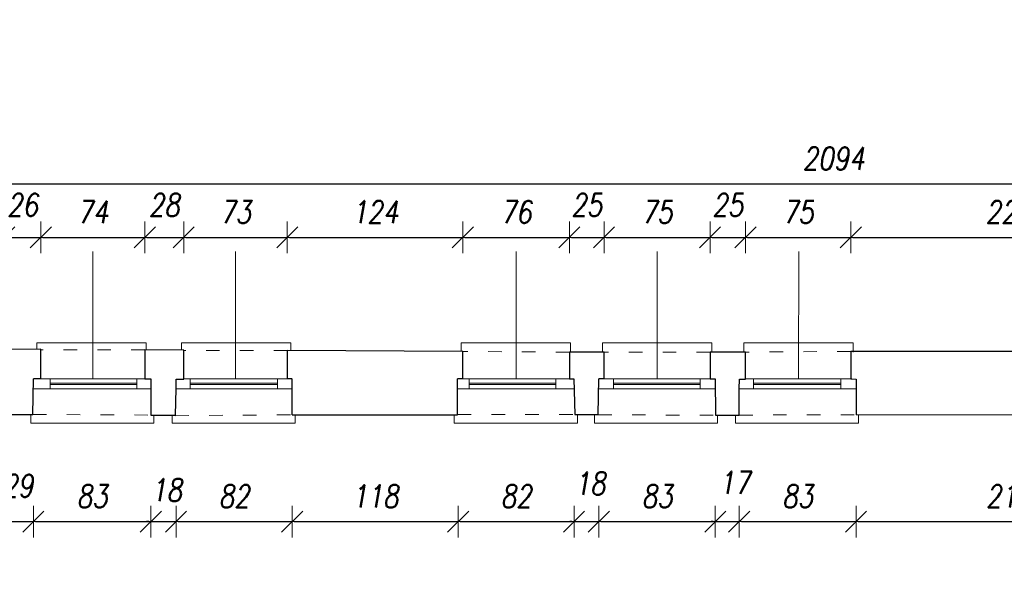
# Model space of a CAD drawing. Header units: millimetres. Extents: x -60479 to 14193, y -32440 to 949.
# Tile 21 of 68: x -35800 to -28816, y -18326 to -14298. Entities that reach past the tile are written whole.
import ezdxf

# ---------------------------------------------------------------- set-up
doc = ezdxf.new("R2010")
doc.units = ezdxf.units.MM
doc.header["$LTSCALE"] = 8
doc.linetypes.add('ACAD_ISO03W100', pattern=[30, 12, -18])
doc.layers.get('Defpoints').update_dxf_attribs({"lineweight": 0})
for name, color, linetype, lineweight in [('A_DIMEN', 7, 'Continuous', 0), ('instalacje', 6, 'Continuous', 0), ('parter_dzwi i okna', 3, 'Continuous', 0), ('parter_parapet', 6, 'Continuous', 0), ('parter_podciąg', 2, 'ACAD_ISO03W100', 0), ('parter_rzut', 7, 'Continuous', 30), ('wymiarowanie', 4, 'Continuous', 0)]:
    doc.layers.add(name, color=color, linetype=linetype, lineweight=lineweight)
doc.styles.add('ROMANS1', font='romans.shx', dxfattribs={"width": 0.8, "oblique": 10})
doc.dimstyles.new('NARCH100', dxfattribs={"dimscale": 100, "dimtxt": 1.6, "dimasz": 0.15, "dimexe": 0, "dimexo": 0, "dimgap": 1, "dimtad": 1, "dimdec": 0, "dimlfac": 0.1, "dimrnd": 1, "dimdsep": 46, "dimtxsty": 'ROMANS1', "dimblk": 'wym', "dimcen": -1.5, "dimse1": 1, "dimse2": 1, "dimclrd": 4, "dimclre": 4, "dimclrt": 3, "dimadec": 0, "dimazin": 0, "dimtfac": 0.04, "dimtdec": 0, "dimtmove": 2, "dimatfit": 3, "dimldrblk": 'wym', "dimfxl": 0, "dimtolj": 1, "dimarcsym": 0})

# ---------------------------------------------------------------- blocks, each defined once
blk = doc.blocks.new('wym')
at = {"layer": 'A_DIMEN', "color": 4, "ltscale": 100}
for p, q in [((-5, -5), (5, 5)), ((0, -7.5), (0, 7.5)), ((-5, 0), (5, 0))]:
    blk.add_line(p, q, dxfattribs=at)
blk = doc.blocks.new('*D185')
at = {"layer": 'Defpoints', "color": 0, "transparency": 16777216}
for p in [(-35650.6, -15842.6), (-35909.5, -16637.8, -16689.2), (-35650.6, -16637, -16689.2)]:
    blk.add_point(p, dxfattribs=at)
at = {"layer": 'instalacje', "color": 4, "lineweight": -2, "transparency": 16777216}
blk.add_line((-35894.5, -15842.6), (-35665.6, -15842.6), dxfattribs=at)
at = {"layer": 'instalacje', "color": 4, "lineweight": -2, "transparency": 16777216, "xscale": 15, "yscale": 15, "zscale": 15, "rotation": 179.9999999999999}
blk.add_blockref('wym', (-35909.5, -15842.6), dxfattribs=at)
at = {"layer": 'instalacje', "color": 4, "lineweight": -2, "transparency": 16777216, "xscale": 15, "yscale": 15, "zscale": 15}
blk.add_blockref('wym', (-35650.6, -15842.6), dxfattribs=at)
at = {"layer": 'instalacje', "color": 3, "transparency": 16777216, "insert": (-35780, -15612.6), "char_height": 160, "attachment_point": 5, "style": 'ROMANS1'}
blk.add_mtext('\\A1;26', dxfattribs=at)
blk = doc.blocks.new('*D186')
at = {"layer": 'Defpoints', "color": 0, "transparency": 16777216}
for p in [(-34913.1, -15842.6), (-35650.6, -16637, -16689.2), (-34913.1, -16640.1, -16689.2)]:
    blk.add_point(p, dxfattribs=at)
at = {"layer": 'instalacje', "color": 4, "lineweight": -2, "transparency": 16777216}
blk.add_line((-35635.6, -15842.6), (-34928.1, -15842.6), dxfattribs=at)
at = {"layer": 'instalacje', "color": 4, "lineweight": -2, "transparency": 16777216, "xscale": 15, "yscale": 15, "zscale": 15, "rotation": 179.9999999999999}
blk.add_blockref('wym', (-35650.6, -15842.6), dxfattribs=at)
at = {"layer": 'instalacje', "color": 4, "lineweight": -2, "transparency": 16777216, "xscale": 15, "yscale": 15, "zscale": 15}
blk.add_blockref('wym', (-34913.1, -15842.6), dxfattribs=at)
at = {"layer": 'instalacje', "color": 3, "transparency": 16777216, "insert": (-35281.9, -15662.6), "char_height": 160, "attachment_point": 5, "style": 'ROMANS1'}
blk.add_mtext('\\A1;74', dxfattribs=at)
blk = doc.blocks.new('*D187')
at = {"layer": 'Defpoints', "color": 0, "transparency": 16777216}
for p in [(-34636.7, -15842.6), (-34913.1, -16640.1, -16689.2), (-34636.7, -16642.4, -16689.2)]:
    blk.add_point(p, dxfattribs=at)
at = {"layer": 'instalacje', "color": 4, "lineweight": -2, "transparency": 16777216}
blk.add_line((-34898.1, -15842.6), (-34651.7, -15842.6), dxfattribs=at)
at = {"layer": 'instalacje', "color": 4, "lineweight": -2, "transparency": 16777216, "xscale": 15, "yscale": 15, "zscale": 15, "rotation": 179.9999999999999}
blk.add_blockref('wym', (-34913.1, -15842.6), dxfattribs=at)
at = {"layer": 'instalacje', "color": 4, "lineweight": -2, "transparency": 16777216, "xscale": 15, "yscale": 15, "zscale": 15}
blk.add_blockref('wym', (-34636.7, -15842.6), dxfattribs=at)
at = {"layer": 'instalacje', "color": 3, "transparency": 16777216, "insert": (-34774.9, -15612.6), "char_height": 160, "attachment_point": 5, "style": 'ROMANS1'}
blk.add_mtext('\\A1;28', dxfattribs=at)
blk = doc.blocks.new('*D188')
at = {"layer": 'Defpoints', "color": 0, "transparency": 16777216}
for p in [(-33901.8, -15842.6), (-34636.7, -16642.4, -16689.2), (-33901.8, -16644.7)]:
    blk.add_point(p, dxfattribs=at)
at = {"layer": 'instalacje', "color": 4, "lineweight": -2, "transparency": 16777216}
blk.add_line((-34621.7, -15842.6), (-33916.8, -15842.6), dxfattribs=at)
at = {"layer": 'instalacje', "color": 4, "lineweight": -2, "transparency": 16777216, "xscale": 15, "yscale": 15, "zscale": 15, "rotation": 179.9999999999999}
blk.add_blockref('wym', (-34636.7, -15842.6), dxfattribs=at)
at = {"layer": 'instalacje', "color": 4, "lineweight": -2, "transparency": 16777216, "xscale": 15, "yscale": 15, "zscale": 15}
blk.add_blockref('wym', (-33901.8, -15842.6), dxfattribs=at)
at = {"layer": 'instalacje', "color": 3, "transparency": 16777216, "insert": (-34269.3, -15662.6), "char_height": 160, "attachment_point": 5, "style": 'ROMANS1'}
blk.add_mtext('\\A1;73', dxfattribs=at)
blk = doc.blocks.new('*D189')
at = {"layer": 'Defpoints', "color": 0, "transparency": 16777216}
for p in [(-32657, -15842.6), (-33901.8, -16644.7), (-32657, -16652.3, -16689.2)]:
    blk.add_point(p, dxfattribs=at)
at = {"layer": 'instalacje', "color": 4, "lineweight": -2, "transparency": 16777216}
blk.add_line((-33886.8, -15842.6), (-32672, -15842.6), dxfattribs=at)
at = {"layer": 'instalacje', "color": 4, "lineweight": -2, "transparency": 16777216, "xscale": 15, "yscale": 15, "zscale": 15, "rotation": 179.9999999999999}
blk.add_blockref('wym', (-33901.8, -15842.6), dxfattribs=at)
at = {"layer": 'instalacje', "color": 4, "lineweight": -2, "transparency": 16777216, "xscale": 15, "yscale": 15, "zscale": 15}
blk.add_blockref('wym', (-32657, -15842.6), dxfattribs=at)
at = {"layer": 'instalacje', "color": 3, "transparency": 16777216, "insert": (-33279.4, -15662.6), "char_height": 160, "attachment_point": 5, "style": 'ROMANS1'}
blk.add_mtext('\\A1;124', dxfattribs=at)
blk = doc.blocks.new('*D190')
at = {"layer": 'Defpoints', "color": 0, "transparency": 16777216}
for p in [(-31901.1, -15842.6), (-32657, -16652.3, -16689.2), (-31901.1, -16657.3, -16689.2)]:
    blk.add_point(p, dxfattribs=at)
at = {"layer": 'instalacje', "color": 4, "lineweight": -2, "transparency": 16777216}
blk.add_line((-32642, -15842.6), (-31916.1, -15842.6), dxfattribs=at)
at = {"layer": 'instalacje', "color": 4, "lineweight": -2, "transparency": 16777216, "xscale": 15, "yscale": 15, "zscale": 15, "rotation": 179.9999999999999}
blk.add_blockref('wym', (-32657, -15842.6), dxfattribs=at)
at = {"layer": 'instalacje', "color": 4, "lineweight": -2, "transparency": 16777216, "xscale": 15, "yscale": 15, "zscale": 15}
blk.add_blockref('wym', (-31901.1, -15842.6), dxfattribs=at)
at = {"layer": 'instalacje', "color": 3, "transparency": 16777216, "insert": (-32279.1, -15662.6), "char_height": 160, "attachment_point": 5, "style": 'ROMANS1'}
blk.add_mtext('\\A1;76', dxfattribs=at)
blk = doc.blocks.new('*D191')
at = {"layer": 'Defpoints', "color": 0, "transparency": 16777216}
for p in [(-31655.3, -15842.6), (-31901.1, -16657.3, -16689.2), (-31655.3, -16656.5, -16689.2)]:
    blk.add_point(p, dxfattribs=at)
at = {"layer": 'instalacje', "color": 4, "lineweight": -2, "transparency": 16777216}
blk.add_line((-31886.1, -15842.6), (-31670.3, -15842.6), dxfattribs=at)
at = {"layer": 'instalacje', "color": 4, "lineweight": -2, "transparency": 16777216, "xscale": 15, "yscale": 15, "zscale": 15, "rotation": 179.9999999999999}
blk.add_blockref('wym', (-31901.1, -15842.6), dxfattribs=at)
at = {"layer": 'instalacje', "color": 4, "lineweight": -2, "transparency": 16777216, "xscale": 15, "yscale": 15, "zscale": 15}
blk.add_blockref('wym', (-31655.3, -15842.6), dxfattribs=at)
at = {"layer": 'instalacje', "color": 3, "transparency": 16777216, "insert": (-31778.2, -15612.6), "char_height": 160, "attachment_point": 5, "style": 'ROMANS1'}
blk.add_mtext('\\A1;25', dxfattribs=at)
blk = doc.blocks.new('*D192')
at = {"layer": 'Defpoints', "color": 0, "transparency": 16777216}
for p in [(-30903, -15842.6), (-31655.3, -16656.5, -16689.2), (-30903, -16656.9, -16689.2)]:
    blk.add_point(p, dxfattribs=at)
at = {"layer": 'instalacje', "color": 4, "lineweight": -2, "transparency": 16777216}
blk.add_line((-31640.3, -15842.6), (-30918, -15842.6), dxfattribs=at)
at = {"layer": 'instalacje', "color": 4, "lineweight": -2, "transparency": 16777216, "xscale": 15, "yscale": 15, "zscale": 15, "rotation": 179.9999999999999}
blk.add_blockref('wym', (-31655.3, -15842.6), dxfattribs=at)
at = {"layer": 'instalacje', "color": 4, "lineweight": -2, "transparency": 16777216, "xscale": 15, "yscale": 15, "zscale": 15}
blk.add_blockref('wym', (-30903, -15842.6), dxfattribs=at)
at = {"layer": 'instalacje', "color": 3, "transparency": 16777216, "insert": (-31279.2, -15662.6), "char_height": 160, "attachment_point": 5, "style": 'ROMANS1'}
blk.add_mtext('\\A1;75', dxfattribs=at)
blk = doc.blocks.new('*D193')
at = {"layer": 'Defpoints', "color": 0, "transparency": 16777216}
for p in [(-30651.3, -15842.6), (-30903, -16656.9, -16689.2), (-30651.3, -16656.5, -16689.2)]:
    blk.add_point(p, dxfattribs=at)
at = {"layer": 'instalacje', "color": 4, "lineweight": -2, "transparency": 16777216}
blk.add_line((-30888, -15842.6), (-30666.3, -15842.6), dxfattribs=at)
at = {"layer": 'instalacje', "color": 4, "lineweight": -2, "transparency": 16777216, "xscale": 15, "yscale": 15, "zscale": 15, "rotation": 179.9999999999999}
blk.add_blockref('wym', (-30903, -15842.6), dxfattribs=at)
at = {"layer": 'instalacje', "color": 4, "lineweight": -2, "transparency": 16777216, "xscale": 15, "yscale": 15, "zscale": 15}
blk.add_blockref('wym', (-30651.3, -15842.6), dxfattribs=at)
at = {"layer": 'instalacje', "color": 3, "transparency": 16777216, "insert": (-30777.1, -15612.6), "char_height": 160, "attachment_point": 5, "style": 'ROMANS1'}
blk.add_mtext('\\A1;25', dxfattribs=at)
blk = doc.blocks.new('*D194')
at = {"layer": 'Defpoints', "color": 0, "transparency": 16777216}
for p in [(-29904.4, -15842.6), (-30651.3, -16656.5, -16689.2), (-29904.4, -16652.3, -16689.2)]:
    blk.add_point(p, dxfattribs=at)
at = {"layer": 'instalacje', "color": 4, "lineweight": -2, "transparency": 16777216}
blk.add_line((-30636.3, -15842.6), (-29919.4, -15842.6), dxfattribs=at)
at = {"layer": 'instalacje', "color": 4, "lineweight": -2, "transparency": 16777216, "xscale": 15, "yscale": 15, "zscale": 15, "rotation": 179.9999999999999}
blk.add_blockref('wym', (-30651.3, -15842.6), dxfattribs=at)
at = {"layer": 'instalacje', "color": 4, "lineweight": -2, "transparency": 16777216, "xscale": 15, "yscale": 15, "zscale": 15}
blk.add_blockref('wym', (-29904.4, -15842.6), dxfattribs=at)
at = {"layer": 'instalacje', "color": 3, "transparency": 16777216, "insert": (-30277.8, -15662.6), "char_height": 160, "attachment_point": 5, "style": 'ROMANS1'}
blk.add_mtext('\\A1;75', dxfattribs=at)
blk = doc.blocks.new('*D195')
at = {"layer": 'Defpoints', "color": 0, "transparency": 16777216}
for p in [(-27662.8, -15842.6), (-29904.4, -16652.3, -16689.2), (-27662.8, -16652.3, -16689.2)]:
    blk.add_point(p, dxfattribs=at)
at = {"layer": 'instalacje', "color": 4, "lineweight": -2, "transparency": 16777216}
blk.add_line((-29889.4, -15842.6), (-27677.8, -15842.6), dxfattribs=at)
at = {"layer": 'instalacje', "color": 4, "lineweight": -2, "transparency": 16777216, "xscale": 15, "yscale": 15, "zscale": 15, "rotation": 179.9999999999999}
blk.add_blockref('wym', (-29904.4, -15842.6), dxfattribs=at)
at = {"layer": 'instalacje', "color": 4, "lineweight": -2, "transparency": 16777216, "xscale": 15, "yscale": 15, "zscale": 15}
blk.add_blockref('wym', (-27662.8, -15842.6), dxfattribs=at)
at = {"layer": 'instalacje', "color": 3, "transparency": 16777216, "insert": (-28783.6, -15662.6), "char_height": 160, "attachment_point": 5, "style": 'ROMANS1'}
blk.add_mtext('\\A1;224', dxfattribs=at)
blk = doc.blocks.new('*D210')
at = {"layer": 'Defpoints', "color": 0, "transparency": 16777216}
for p in [(-19557.6, -15462.9), (-40495.7, -16629.5), (-19557.6, -16650.6)]:
    blk.add_point(p, dxfattribs=at)
at = {"layer": 'instalacje', "color": 4, "lineweight": -2, "transparency": 16777216}
blk.add_line((-40480.7, -15462.9), (-19572.6, -15462.9), dxfattribs=at)
at = {"layer": 'instalacje', "color": 4, "lineweight": -2, "transparency": 16777216, "xscale": 15, "yscale": 15, "zscale": 15, "rotation": 179.9999999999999}
blk.add_blockref('wym', (-40495.7, -15462.9), dxfattribs=at)
at = {"layer": 'instalacje', "color": 4, "lineweight": -2, "transparency": 16777216, "xscale": 15, "yscale": 15, "zscale": 15}
blk.add_blockref('wym', (-19557.6, -15462.9), dxfattribs=at)
at = {"layer": 'instalacje', "color": 3, "transparency": 16777216, "insert": (-30026.7, -15282.9), "char_height": 160, "attachment_point": 5, "style": 'ROMANS1'}
blk.add_mtext('\\A1;2094', dxfattribs=at)
blk = doc.blocks.new('*D363')
at = {"layer": 'Defpoints', "color": 0, "transparency": 16777216}
for p in [(-35991.6, -16917.4, -16689.2), (-35703.2, -16917.5, -16689.2), (-35703.2, -17859.4)]:
    blk.add_point(p, dxfattribs=at)
at = {"layer": 'instalacje', "color": 4, "lineweight": -2, "transparency": 16777216}
blk.add_line((-35976.6, -17859.4), (-35718.2, -17859.4), dxfattribs=at)
at = {"layer": 'instalacje', "color": 4, "lineweight": -2, "transparency": 16777216, "xscale": 15, "yscale": 15, "zscale": 15, "rotation": 179.9999999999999}
blk.add_blockref('wym', (-35991.6, -17859.4), dxfattribs=at)
at = {"layer": 'instalacje', "color": 4, "lineweight": -2, "transparency": 16777216, "xscale": 15, "yscale": 15, "zscale": 15}
blk.add_blockref('wym', (-35703.2, -17859.4), dxfattribs=at)
at = {"layer": 'instalacje', "color": 3, "transparency": 16777216, "insert": (-35813.7, -17605.1), "char_height": 160, "attachment_point": 5, "style": 'ROMANS1'}
blk.add_mtext('\\A1;29', dxfattribs=at)
blk = doc.blocks.new('*D364')
at = {"layer": 'Defpoints', "color": 0, "transparency": 16777216}
for p in [(-35703.2, -16917.5, -16689.2), (-34869.9, -16917.4, -16689.2), (-34869.9, -17859.4)]:
    blk.add_point(p, dxfattribs=at)
at = {"layer": 'instalacje', "color": 4, "lineweight": -2, "transparency": 16777216}
blk.add_line((-35688.2, -17859.4), (-34884.9, -17859.4), dxfattribs=at)
at = {"layer": 'instalacje', "color": 4, "lineweight": -2, "transparency": 16777216, "xscale": 15, "yscale": 15, "zscale": 15, "rotation": 179.9999999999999}
blk.add_blockref('wym', (-35703.2, -17859.4), dxfattribs=at)
at = {"layer": 'instalacje', "color": 4, "lineweight": -2, "transparency": 16777216, "xscale": 15, "yscale": 15, "zscale": 15}
blk.add_blockref('wym', (-34869.9, -17859.4), dxfattribs=at)
at = {"layer": 'instalacje', "color": 3, "transparency": 16777216, "insert": (-35286.5, -17679.4), "char_height": 160, "attachment_point": 5, "style": 'ROMANS1'}
blk.add_mtext('\\A1;83', dxfattribs=at)
blk = doc.blocks.new('*D365')
at = {"layer": 'Defpoints', "color": 0, "transparency": 16777216}
for p in [(-34869.9, -16917.4, -16689.2), (-34691.4, -16917.5, -16689.2), (-34691.4, -17859.4)]:
    blk.add_point(p, dxfattribs=at)
at = {"layer": 'instalacje', "color": 4, "lineweight": -2, "transparency": 16777216}
for p, q in [((-34884.9, -17859.4), (-34899.9, -17859.4)), ((-34869.9, -17859.4), (-34691.4, -17859.4)), ((-34676.4, -17859.4), (-34661.4, -17859.4))]:
    blk.add_line(p, q, dxfattribs=at)
at = {"layer": 'instalacje', "color": 4, "lineweight": -2, "transparency": 16777216, "xscale": 15, "yscale": 15, "zscale": 15}
for p, rotation in [((-34869.9, -17859.4), 359.9999999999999), ((-34691.4, -17859.4), 179.9999999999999)]:
    blk.add_blockref('wym', p, dxfattribs=dict(at, rotation=rotation))
at = {"layer": 'instalacje', "color": 3, "transparency": 16777216, "insert": (-34758.5, -17635.4), "char_height": 160, "attachment_point": 5, "style": 'ROMANS1'}
blk.add_mtext('\\A1;18', dxfattribs=at)
blk = doc.blocks.new('*D366')
at = {"layer": 'Defpoints', "color": 0, "transparency": 16777216}
for p in [(-34691.4, -16917.5, -16689.2), (-33867.4, -16917.4, -16689.2), (-33867.4, -17859.4)]:
    blk.add_point(p, dxfattribs=at)
at = {"layer": 'instalacje', "color": 4, "lineweight": -2, "transparency": 16777216}
blk.add_line((-34676.4, -17859.4), (-33882.4, -17859.4), dxfattribs=at)
at = {"layer": 'instalacje', "color": 4, "lineweight": -2, "transparency": 16777216, "xscale": 15, "yscale": 15, "zscale": 15, "rotation": 179.9999999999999}
blk.add_blockref('wym', (-34691.4, -17859.4), dxfattribs=at)
at = {"layer": 'instalacje', "color": 4, "lineweight": -2, "transparency": 16777216, "xscale": 15, "yscale": 15, "zscale": 15}
blk.add_blockref('wym', (-33867.4, -17859.4), dxfattribs=at)
at = {"layer": 'instalacje', "color": 3, "transparency": 16777216, "insert": (-34279.4, -17679.4), "char_height": 160, "attachment_point": 5, "style": 'ROMANS1'}
blk.add_mtext('\\A1;82', dxfattribs=at)
blk = doc.blocks.new('*D367')
at = {"layer": 'Defpoints', "color": 0, "transparency": 16777216}
for p in [(-33867.4, -16917.4, -16689.2), (-32689.6, -16917.5, -16689.2), (-32689.6, -17859.4)]:
    blk.add_point(p, dxfattribs=at)
at = {"layer": 'instalacje', "color": 4, "lineweight": -2, "transparency": 16777216}
blk.add_line((-33852.4, -17859.4), (-32704.6, -17859.4), dxfattribs=at)
at = {"layer": 'instalacje', "color": 4, "lineweight": -2, "transparency": 16777216, "xscale": 15, "yscale": 15, "zscale": 15, "rotation": 179.9999999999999}
blk.add_blockref('wym', (-33867.4, -17859.4), dxfattribs=at)
at = {"layer": 'instalacje', "color": 4, "lineweight": -2, "transparency": 16777216, "xscale": 15, "yscale": 15, "zscale": 15}
blk.add_blockref('wym', (-32689.6, -17859.4), dxfattribs=at)
at = {"layer": 'instalacje', "color": 3, "transparency": 16777216, "insert": (-33278.5, -17679.4), "char_height": 160, "attachment_point": 5, "style": 'ROMANS1'}
blk.add_mtext('\\A1;118', dxfattribs=at)
blk = doc.blocks.new('*D368')
at = {"layer": 'Defpoints', "color": 0, "transparency": 16777216}
for p in [(-32689.6, -16917.5, -16689.2), (-31867.7, -16917.4, -16689.2), (-31867.7, -17859.4)]:
    blk.add_point(p, dxfattribs=at)
at = {"layer": 'instalacje', "color": 4, "lineweight": -2, "transparency": 16777216}
blk.add_line((-32674.6, -17859.4), (-31882.7, -17859.4), dxfattribs=at)
at = {"layer": 'instalacje', "color": 4, "lineweight": -2, "transparency": 16777216, "xscale": 15, "yscale": 15, "zscale": 15, "rotation": 179.9999999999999}
blk.add_blockref('wym', (-32689.6, -17859.4), dxfattribs=at)
at = {"layer": 'instalacje', "color": 4, "lineweight": -2, "transparency": 16777216, "xscale": 15, "yscale": 15, "zscale": 15}
blk.add_blockref('wym', (-31867.7, -17859.4), dxfattribs=at)
at = {"layer": 'instalacje', "color": 3, "transparency": 16777216, "insert": (-32278.7, -17679.4), "char_height": 160, "attachment_point": 5, "style": 'ROMANS1'}
blk.add_mtext('\\A1;82', dxfattribs=at)
blk = doc.blocks.new('*D369')
at = {"layer": 'Defpoints', "color": 0, "transparency": 16777216}
for p in [(-31867.7, -16917.4, -16689.2), (-31691.7, -16917.5, -16689.2), (-31691.7, -17859.4)]:
    blk.add_point(p, dxfattribs=at)
at = {"layer": 'instalacje', "color": 4, "lineweight": -2, "transparency": 16777216}
for p, q in [((-31882.7, -17859.4), (-31897.7, -17859.4)), ((-31867.7, -17859.4), (-31691.7, -17859.4)), ((-31676.7, -17859.4), (-31661.7, -17859.4))]:
    blk.add_line(p, q, dxfattribs=at)
at = {"layer": 'instalacje', "color": 4, "lineweight": -2, "transparency": 16777216, "xscale": 15, "yscale": 15, "zscale": 15}
for p, rotation in [((-31867.7, -17859.4), 359.9999999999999), ((-31691.7, -17859.4), 179.9999999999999)]:
    blk.add_blockref('wym', p, dxfattribs=dict(at, rotation=rotation))
at = {"layer": 'instalacje', "color": 3, "transparency": 16777216, "insert": (-31754.3, -17588.6), "char_height": 160, "attachment_point": 5, "style": 'ROMANS1'}
blk.add_mtext('\\A1;18', dxfattribs=at)
blk = doc.blocks.new('*D370')
at = {"layer": 'Defpoints', "color": 0, "transparency": 16777216}
for p in [(-31691.7, -16917.5, -16689.2), (-30865.6, -16917.4, -16689.2), (-30865.6, -17859.4)]:
    blk.add_point(p, dxfattribs=at)
at = {"layer": 'instalacje', "color": 4, "lineweight": -2, "transparency": 16777216}
blk.add_line((-31676.7, -17859.4), (-30880.6, -17859.4), dxfattribs=at)
at = {"layer": 'instalacje', "color": 4, "lineweight": -2, "transparency": 16777216, "xscale": 15, "yscale": 15, "zscale": 15, "rotation": 179.9999999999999}
blk.add_blockref('wym', (-31691.7, -17859.4), dxfattribs=at)
at = {"layer": 'instalacje', "color": 4, "lineweight": -2, "transparency": 16777216, "xscale": 15, "yscale": 15, "zscale": 15}
blk.add_blockref('wym', (-30865.6, -17859.4), dxfattribs=at)
at = {"layer": 'instalacje', "color": 3, "transparency": 16777216, "insert": (-31278.7, -17679.4), "char_height": 160, "attachment_point": 5, "style": 'ROMANS1'}
blk.add_mtext('\\A1;83', dxfattribs=at)
blk = doc.blocks.new('*D371')
at = {"layer": 'Defpoints', "color": 0, "transparency": 16777216}
for p in [(-30865.6, -16917.4, -16689.2), (-30696.1, -16917.5, -16689.2), (-30696.1, -17859.4)]:
    blk.add_point(p, dxfattribs=at)
at = {"layer": 'instalacje', "color": 4, "lineweight": -2, "transparency": 16777216}
for p, q in [((-30880.6, -17859.4), (-30895.6, -17859.4)), ((-30865.6, -17859.4), (-30696.1, -17859.4)), ((-30681.1, -17859.4), (-30666.1, -17859.4))]:
    blk.add_line(p, q, dxfattribs=at)
at = {"layer": 'instalacje', "color": 4, "lineweight": -2, "transparency": 16777216, "xscale": 15, "yscale": 15, "zscale": 15}
for p, rotation in [((-30865.6, -17859.4), 359.9999999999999), ((-30696.1, -17859.4), 179.9999999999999)]:
    blk.add_blockref('wym', p, dxfattribs=dict(at, rotation=rotation))
at = {"layer": 'instalacje', "color": 3, "transparency": 16777216, "insert": (-30728.8, -17583.4), "char_height": 160, "attachment_point": 5, "style": 'ROMANS1'}
blk.add_mtext('\\A1;17', dxfattribs=at)
blk = doc.blocks.new('*D372')
at = {"layer": 'Defpoints', "color": 0, "transparency": 16777216}
for p in [(-30696.1, -16917.5, -16689.2), (-29867.5, -16917.4, -16689.2), (-29867.5, -17859.4)]:
    blk.add_point(p, dxfattribs=at)
at = {"layer": 'instalacje', "color": 4, "lineweight": -2, "transparency": 16777216}
blk.add_line((-30681.1, -17859.4), (-29882.5, -17859.4), dxfattribs=at)
at = {"layer": 'instalacje', "color": 4, "lineweight": -2, "transparency": 16777216, "xscale": 15, "yscale": 15, "zscale": 15, "rotation": 179.9999999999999}
blk.add_blockref('wym', (-30696.1, -17859.4), dxfattribs=at)
at = {"layer": 'instalacje', "color": 4, "lineweight": -2, "transparency": 16777216, "xscale": 15, "yscale": 15, "zscale": 15}
blk.add_blockref('wym', (-29867.5, -17859.4), dxfattribs=at)
at = {"layer": 'instalacje', "color": 3, "transparency": 16777216, "insert": (-30281.8, -17679.4), "char_height": 160, "attachment_point": 5, "style": 'ROMANS1'}
blk.add_mtext('\\A1;83', dxfattribs=at)
blk = doc.blocks.new('*D373')
at = {"layer": 'Defpoints', "color": 0, "transparency": 16777216}
for p in [(-29867.5, -16917.4, -16689.2), (-27695.4, -16917.5, -16689.2), (-27695.4, -17859.4)]:
    blk.add_point(p, dxfattribs=at)
at = {"layer": 'instalacje', "color": 4, "lineweight": -2, "transparency": 16777216}
blk.add_line((-29852.5, -17859.4), (-27710.4, -17859.4), dxfattribs=at)
at = {"layer": 'instalacje', "color": 4, "lineweight": -2, "transparency": 16777216, "xscale": 15, "yscale": 15, "zscale": 15, "rotation": 179.9999999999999}
blk.add_blockref('wym', (-29867.5, -17859.4), dxfattribs=at)
at = {"layer": 'instalacje', "color": 4, "lineweight": -2, "transparency": 16777216, "xscale": 15, "yscale": 15, "zscale": 15}
blk.add_blockref('wym', (-27695.4, -17859.4), dxfattribs=at)
at = {"layer": 'instalacje', "color": 3, "transparency": 16777216, "insert": (-28781.5, -17679.4), "char_height": 160, "attachment_point": 5, "style": 'ROMANS1'}
blk.add_mtext('\\A1;217', dxfattribs=at)

msp = doc.modelspace()

# ---------------------------------------------------------------- linework, layer by layer
at = {"layer": 'parter_dzwi i okna'}
for points, elevation in [([(-34913.2, -16847.5), (-35650, -16847.5)], -16689.2), ([(-35583.3, -16848.6), (-35583.3, -16917.5)], -16689.2), ([(-34969.4, -16878.2), (-35583.3, -16878.2)], -16689.2), ([(-34969.4, -16887.8), (-35583.3, -16887.8)], -16689.2), ([(-34969.4, -16847.9), (-34969.4, -16917.8)], -16689.2), ([(-33901.8, -16847.5), (-34636.8, -16847.5)], -16689.2), ([(-34590.9, -16847.5), (-34590.9, -16917.5)], -33378.3), ([(-33971.5, -16878.2), (-34590.9, -16878.2)], -16689.2), ([(-33971.5, -16887.8), (-34590.9, -16887.8)], -16689.2), ([(-33971.5, -16847.5), (-33971.5, -16917.4)], -16689.2), ([(-31901.1, -16847.5), (-32657, -16847.5)], -16689.2), ([(-32611.7, -16847.5), (-32611.7, -16917.5)], -16689.2), ([(-31996.2, -16878.2), (-32611.7, -16878.2)], -16689.2), ([(-31996.2, -16887.8), (-32611.7, -16887.8)], -16689.2), ([(-31996.2, -16847.5), (-31996.2, -16917.4)], -16689.2), ([(-30903, -16847.5), (-31654.6, -16847.5)], -16689.2), ([(-31588, -16848.6), (-31588, -16917.5)], -16689.2), ([(-30974, -16878.2), (-31588, -16878.2)], -16689.2), ([(-30974, -16887.8), (-31588, -16887.8)], -16689.2), ([(-30974, -16847.9), (-30974, -16917.8)], -16689.2), ([(-29897.4, -16847.5), (-30651.3, -16847.5)], -16689.2), ([(-30595.6, -16847.5), (-30595.6, -16917.5)], -33378.3), ([(-29976.2, -16878.2), (-30595.6, -16878.2)], -16689.2), ([(-29976.2, -16887.8), (-30595.6, -16887.8)], -16689.2), ([(-29976.2, -16847.5), (-29976.2, -16917.4)], -16689.2), ([(-34869.9, -16917.4), (-35703.2, -16917.5)], -16689.2), ([(-33867.4, -16917.4), (-34691.4, -16917.5)], -16689.2), ([(-31867.7, -16917.4), (-32689.6, -16917.5)], -16689.2), ([(-30865.6, -16917.4), (-31691.7, -16917.5)], -16689.2), ([(-29867.5, -16917.4), (-30696.1, -16917.5)], -16689.2)]:
    msp.add_lwpolyline(points, dxfattribs=dict(at, elevation=elevation))
at = {"layer": 'parter_parapet', "elevation": -16689.2}
for points in [[(-35678.8, -16637.1), (-35678.8, -16591.7), (-34903.8, -16591.7), (-34903.6, -16640.2)], [(-34653, -16642.3), (-34653, -16591.7), (-33877.9, -16591.7), (-33877.8, -16644.8)], [(-32668.7, -16652.3), (-32668.7, -16591.7), (-31893.6, -16591.7), (-31893.4, -16657.3)], [(-31665.9, -16656.6), (-31665.9, -16591.7), (-30890.8, -16591.7), (-30890.6, -16657.3)], [(-30663, -16656.5), (-30663, -16591.7), (-29887.9, -16591.7), (-29887.7, -16657.3)]]:
    msp.add_lwpolyline(points, dxfattribs=at)
at = {"layer": 'parter_parapet'}
for points in [[(-34848.8, -17103.7), (-34848.8, -17160), (-35722.1, -17160), (-35722.1, -17099.5)], [(-33846.2, -17101.3), (-33846.2, -17160), (-34719.5, -17160), (-34719.5, -17102)], [(-31844.2, -17099.6), (-31844.2, -17160), (-32717.5, -17160), (-32717.5, -17101.3)], [(-30850.2, -17103.7), (-30850.2, -17160), (-31723.6, -17160), (-31723.6, -17099.5)], [(-29849, -17101.2), (-29849, -17160), (-30722.3, -17160), (-30722.3, -17102)]]:
    msp.add_lwpolyline(points, dxfattribs=at)
at = {"layer": 'parter_podciąg', "elevation": -16689.2}
for points in [[(-34913.1, -16640.1), (-35650.6, -16640)], [(-31901.1, -16656.9), (-32657, -16652.3)], [(-30903, -16656.9), (-31655.3, -16656.9)], [(-29904.4, -16652.3), (-30651.3, -16656.5)], [(-35706.3, -17099.5), (-34869.3, -17103.7)], [(-34696.3, -17108.1), (-33867.4, -17101.3)], [(-32693.6, -17098.8), (-31863.2, -17099.7)], [(-31696.1, -17102.6), (-30865, -17103.7)], [(-30696.1, -17103.7), (-29864.9, -17101.3)]]:
    msp.add_lwpolyline(points, dxfattribs=at)
at = {"layer": 'parter_podciąg'}
msp.add_lwpolyline([(-33901.8, -16644.7), (-34636.7, -16644.5)], dxfattribs=at)
at = {"layer": 'parter_rzut'}
msp.add_line((-32657, -16847.5, -16689.2), (-32657, -16652.3, -16689.2), dxfattribs=at)
at = {"layer": 'parter_rzut', "elevation": -16689.2}
for points in [[(-35650.6, -16847.5), (-35650.6, -16637), (-35909.5, -16637.8), (-35909.5, -16847.5)], [(-34636.8, -16847.9), (-34636.7, -16642.4), (-34913.1, -16640.1), (-34913.2, -16847.5)], [(-32657, -16652.3), (-33901.8, -16644.7)], [(-31655.3, -16847.5), (-31655.3, -16656.5), (-31901.1, -16657.3), (-31901.1, -16847.5)], [(-30651.3, -16847.9), (-30651.3, -16656.5), (-30903, -16656.9), (-30903, -16847.5)], [(-27662.8, -16652.3), (-29904.4, -16652.3)], [(-35881, -16847.5), (-35874.8, -17099.7), (-35706.3, -17099.5)], [(-35706.3, -17099.5), (-35702, -16847.5)], [(-35650, -16847.5), (-35702, -16847.5)], [(-34913.2, -16847.5), (-34870.1, -16847.5)], [(-34870.1, -16847.5), (-34869.3, -17103.7), (-34696.2, -17103.7)], [(-34691.4, -16917.5), (-34690.5, -16847.9)], [(-34690.5, -16847.9), (-34636.8, -16847.9)], [(-33867.4, -16847.5), (-33901.8, -16847.5)], [(-33867.4, -17101.3), (-33867.4, -16847.8)], [(-32693.6, -17098.8), (-32693.6, -16847.5)], [(-32657, -16847.5), (-32693.6, -16847.5)], [(-31901.1, -16847.5), (-31869.4, -16847.5)], [(-31869.4, -16847.5), (-31863.2, -17099.7), (-31696.1, -17099.5)], [(-31696.1, -17099.5), (-31691.7, -16847.5)], [(-31654.6, -16847.5), (-31691.7, -16847.5)], [(-30903, -16847.5), (-30865.8, -16847.5)], [(-30865.8, -16847.5), (-30865, -17103.7), (-30696.1, -17103.7)], [(-30696.1, -16917.5), (-30695.2, -16847.9)], [(-30695.2, -16847.9), (-30651.3, -16847.9)], [(-29864.9, -17101.3), (-29864.9, -16847.8)], [(-34696.2, -17103.7), (-34691.4, -16917.5)], [(-30696.1, -17103.7), (-30696.1, -16917.5)], [(-33867.4, -17101.3), (-32693.6, -17101.3)], [(-29864.9, -17101.3), (-27695.4, -17098.8)]]:
    msp.add_lwpolyline(points, dxfattribs=at)
at = {"layer": 'parter_rzut'}
for points in [[(-33901.8, -16644.7), (-33901.8, -16847.5)], [(-29904.4, -16652.3), (-29904.4, -16847.5), (-29867.5, -16847.8)]]:
    msp.add_lwpolyline(points, dxfattribs=at)
at = {"layer": 'wymiarowanie'}
for points in [[(-35281.6, -16847.5), (-35281, -15942.1)], [(-34269.3, -16847.5), (-34268.8, -15942.1)], [(-32279.1, -16847.5), (-32278.5, -15942.1)], [(-31278.8, -16847.5), (-31278.3, -15942.1)], [(-30274.4, -16847.5), (-30273.8, -15942.1)]]:
    msp.add_lwpolyline(points, dxfattribs=at)

# ---------------------------------------------------------------- dimensions: what is measured, and where the dimension line sits
at = {"layer": 'instalacje'}
for base, p1, p2, picture, middle in [((-19557.6, -15462.9), (-40495.7, -16629.5), (-19557.6, -16650.6), '*D210', (-30026.7, -15282.9)), ((-35650.6, -15842.6), (-35909.5, -16637.8, -16689.2), (-35650.6, -16637, -16689.2), '*D185', (-35780, -15612.6)), ((-34913.1, -15842.6), (-35650.6, -16637, -16689.2), (-34913.1, -16640.1, -16689.2), '*D186', (-35281.9, -15662.6)), ((-34636.7, -15842.6), (-34913.1, -16640.1, -16689.2), (-34636.7, -16642.4, -16689.2), '*D187', (-34774.9, -15612.6)), ((-33901.8, -15842.6), (-34636.7, -16642.4, -16689.2), (-33901.8, -16644.7), '*D188', (-34269.3, -15662.6)), ((-32657, -15842.6), (-33901.8, -16644.7), (-32657, -16652.3, -16689.2), '*D189', (-33279.4, -15662.6)), ((-31901.1, -15842.6), (-32657, -16652.3, -16689.2), (-31901.1, -16657.3, -16689.2), '*D190', (-32279.1, -15662.6)), ((-31655.3, -15842.6), (-31901.1, -16657.3, -16689.2), (-31655.3, -16656.5, -16689.2), '*D191', (-31778.2, -15612.6)), ((-30903, -15842.6), (-31655.3, -16656.5, -16689.2), (-30903, -16656.9, -16689.2), '*D192', (-31279.2, -15662.6)), ((-30651.3, -15842.6), (-30903, -16656.9, -16689.2), (-30651.3, -16656.5, -16689.2), '*D193', (-30777.1, -15612.6)), ((-29904.4, -15842.6), (-30651.3, -16656.5, -16689.2), (-29904.4, -16652.3, -16689.2), '*D194', (-30277.8, -15662.6)), ((-27662.8, -15842.6), (-29904.4, -16652.3, -16689.2), (-27662.8, -16652.3, -16689.2), '*D195', (-28783.6, -15662.6)), ((-34869.9, -17859.4), (-35703.2, -16917.5, -16689.2), (-34869.9, -16917.4, -16689.2), '*D364', (-35286.5, -17679.4)), ((-33867.4, -17859.4), (-34691.4, -16917.5, -16689.2), (-33867.4, -16917.4, -16689.2), '*D366', (-34279.4, -17679.4)), ((-32689.6, -17859.4), (-33867.4, -16917.4, -16689.2), (-32689.6, -16917.5, -16689.2), '*D367', (-33278.5, -17679.4)), ((-31867.7, -17859.4), (-32689.6, -16917.5, -16689.2), (-31867.7, -16917.4, -16689.2), '*D368', (-32278.7, -17679.4)), ((-30865.6, -17859.4), (-31691.7, -16917.5, -16689.2), (-30865.6, -16917.4, -16689.2), '*D370', (-31278.7, -17679.4)), ((-29867.5, -17859.4), (-30696.1, -16917.5, -16689.2), (-29867.5, -16917.4, -16689.2), '*D372', (-30281.8, -17679.4)), ((-27695.4, -17859.4), (-29867.5, -16917.4, -16689.2), (-27695.4, -16917.5, -16689.2), '*D373', (-28781.5, -17679.4))]:
    dim = msp.add_linear_dim(base=base, p1=p1, p2=p2, dimstyle='NARCH100', dxfattribs=at)
    dim.commit()
    dim.dimension.update_dxf_attribs({"geometry": picture, "text_midpoint": middle})
for base, p1, p2, picture, middle in [((-35703.2, -17859.4), (-35991.6, -16917.4, -16689.2), (-35703.2, -16917.5, -16689.2), '*D363', (-35813.7, -17605.1)), ((-34691.4, -17859.4), (-34869.9, -16917.4, -16689.2), (-34691.4, -16917.5, -16689.2), '*D365', (-34758.5, -17635.4)), ((-31691.7, -17859.4), (-31867.7, -16917.4, -16689.2), (-31691.7, -16917.5, -16689.2), '*D369', (-31754.3, -17588.6)), ((-30696.1, -17859.4), (-30865.6, -16917.4, -16689.2), (-30696.1, -16917.5, -16689.2), '*D371', (-30728.8, -17583.4))]:
    dim = msp.add_linear_dim(base=base, p1=p1, p2=p2, dimstyle='NARCH100', dxfattribs=at)
    dim.commit()
    dim.dimension.update_dxf_attribs({"geometry": picture, "text_midpoint": middle, "dimtype": 160})

doc.saveas('drawing.dxf')
